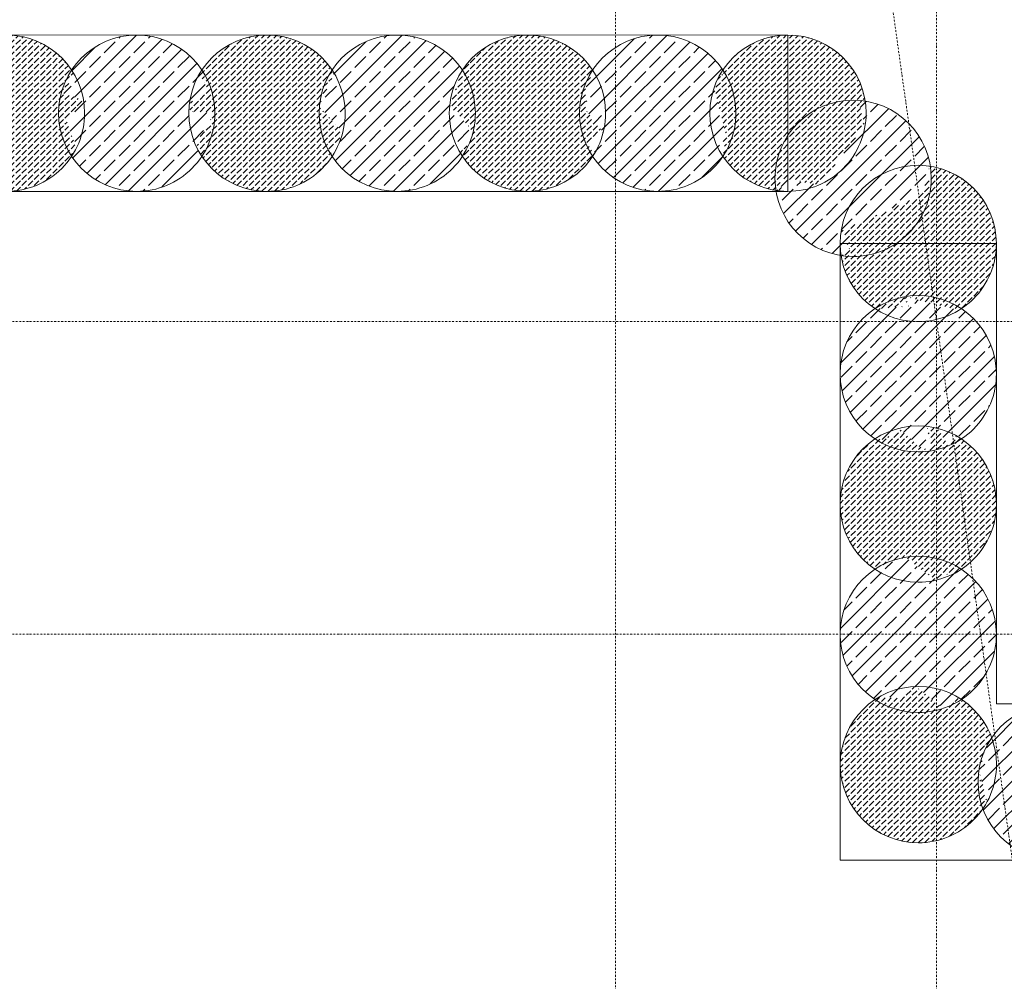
# Model space of a CAD drawing. Header units: millimetres. Extents: x 1523 to 73943, y -91729 to 10268.
# Tile 9 of 39: x 44782 to 50451, y -73524 to -67988. Entities that reach past the tile are written whole.
import ezdxf

# ---------------------------------------------------------------- set-up
doc = ezdxf.new("R2010")
doc.units = ezdxf.units.MM
doc.linetypes.add('IMPORT-STRICHPUNKT _7_', pattern=[20, 10, -5, 0, -5])
for name, color, linetype, lineweight, true_color in [('10 A--Wand außen _ Verbau _Bohrpfahlwand_ _Aktuell_', 7, 'Continuous', 13, 0x656565), ('10 A--Wand außen _ Verbau _modelliert_ _aktuell_', 7, 'Continuous', 13, 0x656565), ('90 A--Achsraster _1_50_', 7, 'IMPORT-STRICHPUNKT _7_', 13, 0x656565), ('Xref_706_5_--_ÜP_-1_000_16_Übersichtsplan UG_IFC 2025_01_13_dwg', 7, 'Continuous', 13, 0x767676)]:
    doc.layers.add(name, color=color, linetype=linetype, lineweight=lineweight, true_color=true_color)
pattern_1 = [(131.336, (0, 0), (37.542465, 33.02368), [37.5, -12.5]), (131.336, (-35.283, 2.26), (37.542465, 33.02368), [37.5, -12.5])]
pattern_2 = [(131.336, (0, 0), (90.10192, 79.25683), []), (131.336, (-45.05, -39.63), (90.10192, 79.25683), [90, -30])]

# ---------------------------------------------------------------- blocks, each defined once
blk = doc.blocks.new('Xref_706_5_--_ÜP_-1_000_11_Übersichtsplan UG_IFC 2024_09_30_dwg_Standard-Rastermarker_3-41960556-SuD_-1UG gesamt Plot  - Blatt 9')
at = {"layer": '90 A--Achsraster _1_50_', "color": 9, "true_color": 0xcbcbcb}
blk.add_line((0, 0), (23500, 0), dxfattribs=at)
blk = doc.blocks.new('Xref_706_5_--_ÜP_-1_000_11_Übersichtsplan UG_IFC 2024_09_30_dwg_Standard-Rastermarker_17-41960570-SuD_-1UG gesamt Plot  - Blatt 9')
at = {"layer": '90 A--Achsraster _1_50_', "color": 9, "true_color": 0xcbcbcb}
blk.add_line((0, 0), (54018.1, 0), dxfattribs=at)
blk = doc.blocks.new('Xref_706_5_--_ÜP_-1_000_11_Übersichtsplan UG_IFC 2024_09_30_dwg_Standard-Rastermarker_3-41960572-SuD_-1UG gesamt Plot  - Blatt 9')
at = {"layer": '90 A--Achsraster _1_50_', "color": 9, "true_color": 0xcbcbcb}
blk.add_line((0, 0), (23500, 0), dxfattribs=at)
blk = doc.blocks.new('Xref_706_5_--_ÜP_-1_000_11_Übersichtsplan UG_IFC 2024_09_30_dwg_Standard-Rastermarker_20-41960574-SuD_-1UG gesamt Plot  - Blatt 9')
at = {"layer": '90 A--Achsraster _1_50_', "color": 9, "true_color": 0xcbcbcb}
blk.add_line((0, 0), (40514.6, 0), dxfattribs=at)
blk = doc.blocks.new('Xref_706_5_--_ÜP_-1_000_16_Übersichtsplan UG_IFC 2025_01_13_dwg-35469238-SuD_-1UG gesamt Plot  - Blatt 9')
at = {"layer": '10 A--Wand außen _ Verbau _modelliert_ _aktuell_', "true_color": 0xcbcbcb}
h = blk.add_hatch(dxfattribs=at)
h.set_pattern_fill('FP_9', color=9, style=0, pattern_type=2)
h.set_pattern_definition(pattern_2)
h.paths.add_polyline_path([(72684.4, -4539.5), (72683, -4465.2), (72669.4, -4392.2), (72643.9, -4322.3), (72607.3, -4257.6), (72560.6, -4199.9), (72505, -4150.6), (72476.2, -4132.5), (72437.3, -4184.5), (72145.1, -4190), (72012.5, -4120.8), (72011.8, -4120.4), (71952.3, -4160.9), (71898.6, -4212.3), (71854, -4271.7), (71819.9, -4337.8), (71797.1, -4408.5), (71786.2, -4482), (71787.6, -4556.3), (71801.2, -4629.4), (71826.6, -4699.2), (71863.2, -4763.9), (71910, -4821.7), (71959, -4865.2), (71965.1, -4862.9), (72028.6, -4910.5), (72146, -4948.4), (72307, -4918.4), (72322.2, -4914.2), (72324.4, -4915.1), (72352.8, -4940.4), (72356.3, -4939.1), (72359.8, -4941.7), (72389.3, -4933.6), (72456.8, -4902.5), (72520.2, -4858.8), (72572, -4809.3), (72616.5, -4749.8), (72650.7, -4683.8), (72673.5, -4613.1)])
h = blk.add_hatch(dxfattribs=at)
h.set_pattern_fill('FP_3', color=9, style=0, pattern_type=2)
h.set_pattern_definition(pattern_1)
h.paths.add_polyline_path([(69392.2, -5198.8), (69448.3, -5193.1), (69448.1, -5183.5), (69410.8, -5193.7)])
h.paths.add_polyline_path([(69483.9, -4914.6), (69476.2, -4897.8), (69483.9, -4885.4), (69482.3, -4882.6), (69441.3, -4822.3), (69390, -4768.6), (69330.5, -4724), (69264.5, -4689.9), (69193.7, -4667.1), (69120.2, -4656.2), (69045.9, -4657.6), (68972.8, -4671.2), (68903, -4696.6), (68838.3, -4733.2), (68780.5, -4780), (68731.2, -4835.6), (68691.7, -4898.6), (68663.2, -4967.2), (68653.7, -5007.8), (68657.2, -5007.7), (68655.5, -5018.9), (68673.2, -5015.6), (68671.7, -5020.2), (68722, -5006.5), (68837.5, -5127.4), (68989.2, -5543.5), (69136.9, -5489.7), (69127.6, -5552.4), (69137, -5553), (69210.1, -5539.4), (69279.9, -5513.9), (69344.6, -5477.3), (69402.4, -5430.6), (69451.7, -5375), (69454.7, -5370.2), (69451.4, -5361.2), (69448.8, -5222.3), (69392.2, -5198.8), (69483.5, -4915.8)])
h = blk.add_hatch(dxfattribs=at)
h.set_pattern_fill('FP_9', color=9, style=0, pattern_type=2)
h.set_pattern_definition(pattern_2)
h.paths.add_polyline_path([(70287.6, -5107.7), (70156.4, -5121), (70160.1, -5063), (70260, -5006.5), (70248.6, -4964.8), (70213.6, -4959.6), (70228.9, -4930), (70212, -4900.1), (70165.2, -4842.3), (70109.6, -4793), (70046.6, -4753.5), (69978, -4724.9), (69905.7, -4708), (69831.5, -4703.3), (69757.5, -4710.8), (69685.9, -4730.4), (69618.4, -4761.5), (69556.9, -4803.3), (69503.2, -4854.7), (69482.3, -4882.6), (69483.9, -4885.4), (69476.2, -4897.8), (69483.9, -4914.6), (69392.2, -5198.8), (69448.8, -5222.3), (69451.4, -5361.2), (69454.7, -5370.2), (69450.7, -5376.1), (69467.9, -5406.4), (69514.6, -5464.1), (69570.2, -5513.4), (69633.2, -5552.9), (69701.8, -5581.5), (69774.2, -5598.4), (69848.3, -5603.1), (69922.3, -5595.6), (69994, -5576), (70061.5, -5544.9), (70122.9, -5503.1), (70176.6, -5451.7), (70197.5, -5423.9), (70196, -5420.8), (70192.3, -5410.5), (70206.8, -5391), (70185.4, -5353.1), (70195.9, -5327.8), (70146, -5283.5), (70259.6, -5174.9), (70273.5, -5141.5)])
h.paths.add_polyline_path([(69448.3, -5193.1), (69392.2, -5198.8), (69448.1, -5183.5)])
h = blk.add_hatch(dxfattribs=at)
h.set_pattern_fill('FP_3', color=9, style=0, pattern_type=2)
h.set_pattern_definition(pattern_1)
h.paths.add_polyline_path([(71030.8, -5118.8), (70975.3, -4998.5), (70979.3, -4990.8), (70975.3, -4983.7), (70979.3, -4978.4), (70938.3, -4918.1), (70886.9, -4864.4), (70827.4, -4819.9), (70761.4, -4785.7), (70690.7, -4762.9), (70617.1, -4752.1), (70542.8, -4753.5), (70469.8, -4767.1), (70399.9, -4792.5), (70335.2, -4829.1), (70277.5, -4875.8), (70227.2, -4933.3), (70213.6, -4959.6), (70248.6, -4964.8), (70260, -5006.5), (70160.1, -5063), (70156.4, -5121), (70287.6, -5107.7), (70259.6, -5174.9), (70146, -5283.5), (70195.9, -5327.8), (70185.4, -5353.1), (70206.8, -5391), (70192.3, -5410.5), (70197.5, -5423.9), (70238.5, -5484.1), (70289.9, -5537.9), (70349.4, -5582.4), (70415.4, -5616.6), (70486.1, -5639.4), (70559.6, -5650.2), (70633.9, -5648.8), (70707, -5635.2), (70776.8, -5609.8), (70841.5, -5573.2), (70899.3, -5526.4), (70947.7, -5471.9), (70941.3, -5460.6), (70944.2, -5457.3), (70928.2, -5437.5), (70889.2, -5294.6), (70996.3, -5173.8), (71008.8, -5153.8)])
h = blk.add_hatch(dxfattribs=at)
h.set_pattern_fill('FP_9', color=9, style=0, pattern_type=2)
h.set_pattern_definition(pattern_2)
h.paths.add_polyline_path([(71770.9, -5130.4), (71711.7, -5068.4), (71725.2, -5024.8), (71708.9, -4995.9), (71662.2, -4938.1), (71606.5, -4888.8), (71543.6, -4849.4), (71475, -4820.8), (71402.6, -4803.9), (71328.4, -4799.1), (71254.5, -4806.7), (71182.8, -4826.3), (71115.3, -4857.4), (71053.9, -4899.2), (71000.1, -4950.5), (70975.3, -4983.7), (70979.3, -4990.8), (70975.3, -4998.5), (71030.8, -5118.8), (70996.3, -5173.8), (70889.2, -5294.6), (70928.2, -5437.5), (70944.2, -5457.3), (70941.3, -5460.6), (70964.8, -5502.2), (71011.5, -5560), (71067.2, -5609.3), (71130.1, -5648.8), (71198.7, -5677.3), (71271.1, -5694.2), (71345.3, -5699), (71419.2, -5691.5), (71490.9, -5671.9), (71558.4, -5640.7), (71619.8, -5598.9), (71673.6, -5547.6), (71694.7, -5519.4), (71693.1, -5516.3), (71680.5, -5481.7), (71694.5, -5454.6), (71684.4, -5439.7), (71698.8, -5416.8), (71691.5, -5404), (71697.5, -5396), (71635.4, -5304.8), (71646.4, -5271), (71741.5, -5163.7)])
h = blk.add_hatch(dxfattribs=at)
h.set_pattern_fill('FP_3', color=9, style=0, pattern_type=2)
h.set_pattern_definition(pattern_1)
h.paths.add_polyline_path([(72535.3, -5288), (72527.8, -5214), (72508.2, -5142.4), (72477, -5074.9), (72435.2, -5013.4), (72383.9, -4959.7), (72356.3, -4939.1), (72352.8, -4940.4), (72324.4, -4915.1), (72322.2, -4914.2), (72307, -4918.4), (72146, -4948.4), (72028.6, -4910.5), (71965.1, -4862.9), (71896.9, -4887.8), (71832.2, -4924.4), (71774.4, -4971.1), (71724.1, -5028.8), (71724.3, -5029.3), (71711.7, -5068.4), (71770.9, -5130.4), (71646.4, -5271), (71635.4, -5304.8), (71697.5, -5396), (71691.5, -5404), (71698.8, -5416.8), (71684.4, -5439.7), (71694.5, -5454.6), (71680.5, -5481.7), (71694.7, -5519.4), (71735.5, -5579.4), (71786.8, -5633.1), (71846.3, -5677.7), (71912.3, -5711.8), (71983.1, -5734.6), (72056.6, -5745.5), (72130.9, -5744.1), (72204, -5730.5), (72273.8, -5705.1), (72338.5, -5668.5), (72396.3, -5621.7), (72445.6, -5566.1), (72485.1, -5503.1), (72513.6, -5434.5), (72530.5, -5362.2)])
h = blk.add_hatch(dxfattribs=at)
h.set_pattern_fill('FP_9', color=9, style=0, pattern_type=2)
h.set_pattern_definition(pattern_2)
h.paths.add_polyline_path([(69136.9, -5489.7), (68989.2, -5543.5), (68837.5, -5127.4), (68722, -5006.5), (68671.7, -5020.2), (68673.2, -5015.6), (68655.5, -5018.9), (68657.2, -5007.7), (68647.7, -5007.9), (68574.6, -5021.5), (68504.8, -5046.9), (68440.1, -5083.5), (68382.3, -5130.3), (68333, -5185.9), (68293.5, -5248.8), (68265, -5317.4), (68255.4, -5358.5), (68262.3, -5359), (68260.1, -5393.2), (68397.3, -5367.6), (68717.9, -5651.8), (68664.6, -5880.1), (68734.7, -5867), (68729.9, -5902.7), (68738.8, -5903.2), (68811.9, -5889.6), (68881.7, -5864.2), (68946.4, -5827.6), (69004.2, -5780.9), (69054.7, -5723.3), (69093, -5662.3), (69121.5, -5593.7), (69131.1, -5552.6), (69127.6, -5552.4), (69136.1, -5495.3)])
h = blk.add_hatch(dxfattribs=at)
h.set_pattern_fill('FP_3', color=9, style=0, pattern_type=2)
h.set_pattern_definition(pattern_1)
h.paths.add_polyline_path([(68732.9, -5902.9), (68729.4, -5902.6), (68734.7, -5867), (68664.6, -5880.1), (68717.9, -5651.8), (68397.3, -5367.6), (68260.1, -5393.2), (68262.3, -5359), (68249.5, -5358.1), (68176.4, -5371.7), (68106.6, -5397.2), (68041.9, -5433.8), (67984.1, -5480.5), (67934.8, -5536.1), (67895.3, -5599.1), (67866.8, -5667.7), (67849.9, -5740.1), (67845.1, -5814.3), (67852.6, -5888.2), (67872.2, -5959.9), (67903.4, -6027.4), (67945.2, -6088.8), (67996.5, -6142.6), (68024.5, -6163.5), (68025.6, -6162.6), (68070.9, -6158), (68086, -6176.7), (68042, -6166.4), (68056, -6187.1), (68122, -6221.2), (68434.7, -6163), (68484.1, -6200.1), (68505.3, -6188.1), (68518.1, -6194.9), (68548.2, -6177.9), (68606, -6131.1), (68655.3, -6075.5), (68694.7, -6012.6), (68723.3, -5943.9), (68732.8, -5903.4)])
h = blk.add_hatch(dxfattribs=at)
h.set_pattern_fill('FP_9', color=9, style=0, pattern_type=2)
h.set_pattern_definition(pattern_2)
h.paths.add_polyline_path([(68696.2, -6583.1), (68694.8, -6508.7), (68681.2, -6435.7), (68655.7, -6365.8), (68619.2, -6301.2), (68572.4, -6243.4), (68515, -6193.2), (68505.3, -6188.1), (68484.1, -6200.1), (68434.7, -6163), (68122, -6221.2), (68056, -6187.1), (68042, -6166.4), (68086, -6176.7), (68070.9, -6158), (68025.6, -6162.6), (68024.4, -6163.4), (67964.1, -6204.4), (67910.4, -6255.8), (67865.8, -6315.3), (67831.7, -6381.3), (67808.9, -6452), (67798, -6525.5), (67799.4, -6599.9), (67813, -6672.9), (67838.5, -6742.7), (67875.1, -6807.4), (67921.8, -6865.2), (67975.3, -6912.7), (67977.6, -6911.1), (67981.3, -6909.7), (68011.2, -6932.2), (68018.7, -6927.1), (68040.4, -6954), (68204.9, -6964.5), (68337.3, -6874.5), (68410.4, -6964.8), (68438.7, -6926.9), (68468.9, -6942.5), (68471.4, -6944.1), (68530.1, -6904.2), (68583.8, -6852.8), (68628.4, -6793.3), (68662.5, -6727.3), (68685.3, -6656.6)])
h = blk.add_hatch(dxfattribs=at)
h.set_pattern_fill('FP_3', color=9, style=0, pattern_type=2)
h.set_pattern_definition(pattern_1)
h.paths.add_polyline_path([(68648.3, -7331.5), (68646.9, -7257.2), (68633.3, -7184.1), (68607.8, -7114.3), (68571.2, -7049.6), (68524.5, -6991.8), (68468.9, -6942.5), (68438.7, -6926.9), (68410.4, -6964.8), (68337.3, -6874.5), (68204.9, -6964.5), (68040.4, -6954), (68018.7, -6927.1), (68011.2, -6932.2), (67981.3, -6909.7), (67977.6, -6911.1), (67916.2, -6952.9), (67862.4, -7004.2), (67817.9, -7063.7), (67783.8, -7129.8), (67760.9, -7200.5), (67750.1, -7274), (67751.5, -7348.3), (67765.1, -7421.4), (67790.5, -7491.2), (67827.1, -7555.9), (67873.9, -7613.7), (67929.5, -7663), (68133.4, -7747.9), (68204.6, -7680.6), (68289.4, -7623), (68358, -7651.5), (68387.4, -7703.6), (68420.7, -7694.4), (68425.4, -7691.3), (68483.3, -7651.6), (68535.9, -7601.3), (68580.4, -7541.8), (68614.6, -7475.8), (68637.4, -7405)])
h = blk.add_hatch(dxfattribs=at)
h.set_pattern_fill('FP_9', color=9, style=0, pattern_type=2)
h.set_pattern_definition(pattern_2)
h.paths.add_polyline_path([(68600.3, -8080), (68598.9, -8005.7), (68585.3, -7932.6), (68559.9, -7862.8), (68523.3, -7798.1), (68476.5, -7740.3), (68422.7, -7692.8), (68420.7, -7694.4), (68387.4, -7703.6), (68358, -7651.5), (68289.4, -7623), (68202, -7682.4), (68133.4, -7747.9), (67929.5, -7663), (67927.4, -7661.1), (67868.2, -7701.4), (67814.5, -7752.7), (67770, -7812.2), (67735.8, -7878.2), (67713, -7949), (67702.2, -8022.5), (67703.5, -8096.8), (67717.1, -8169.8), (67742.6, -8239.7), (67779.2, -8304.4), (67825.9, -8362.2), (67881.5, -8411.5), (67884.7, -8413.4), (67903.9, -8402.5), (68085.5, -8496.4), (68234.7, -8375.7), (68310, -8400), (68349.6, -8449), (68369.9, -8437.5), (68375.1, -8441.3), (68434.2, -8401.1), (68488, -8349.8), (68532.5, -8290.3), (68566.6, -8224.2), (68589.5, -8153.5)])
h = blk.add_hatch(dxfattribs=at)
h.set_pattern_fill('FP_3', color=9, style=0, pattern_type=2)
h.set_pattern_definition(pattern_1)
h.paths.add_polyline_path([(68552.4, -8828.5), (68551, -8754.1), (68537.4, -8681.1), (68511.9, -8611.2), (68475.3, -8546.6), (68428.6, -8488.8), (68373, -8439.5), (68369.9, -8437.5), (68349.6, -8449), (68310, -8400), (68234.7, -8375.7), (68085.5, -8496.4), (67903.9, -8402.5), (67884.7, -8413.4), (67879.4, -8409.6), (67820.3, -8449.8), (67766.6, -8501.2), (67722, -8560.7), (67687.9, -8626.7), (67665.1, -8697.4), (67654.2, -8770.9), (67655.6, -8845.2), (67669.2, -8918.3), (67694.7, -8988.1), (67731.2, -9052.8), (67778, -9110.6), (67835.3, -9161), (67853.6, -9172.5), (67931.5, -9136.6), (68004.6, -9182.4), (68001.3, -9233.3), (68062.9, -9242.4), (68084.1, -9099.1), (68250.6, -9223.8), (68257.4, -9222.5), (68264.9, -9212.4), (68271, -9216.2), (68326, -9190.6), (68386.3, -9149.6), (68440, -9098.2), (68484.6, -9038.7), (68518.7, -8972.7), (68541.5, -8902), (68546.2, -8870.1)])
h = blk.add_hatch(dxfattribs=at)
h.set_pattern_fill('FP_9', color=9, style=0, pattern_type=2)
h.set_pattern_definition(pattern_2)
h.paths.add_polyline_path([(68500.5, -9613.9), (68505.3, -9539.7), (68497.8, -9465.8), (68478.2, -9394.1), (68447, -9326.6), (68405.2, -9265.2), (68353.9, -9211.4), (68326, -9190.6), (68323, -9192.2), (68271, -9216.2), (68264.9, -9212.4), (68257.4, -9222.5), (68250.6, -9223.8), (68084.1, -9099.1), (68062.9, -9242.4), (68001.3, -9233.3), (68004.6, -9182.4), (67931.5, -9136.6), (67853.6, -9172.5), (67832.3, -9159.1), (67802.2, -9176.1), (67744.4, -9222.9), (67695.1, -9278.5), (67655.7, -9341.4), (67627.1, -9410), (67610.2, -9482.4), (67605.4, -9556.6), (67613, -9630.5), (67632.6, -9702.2), (67663.7, -9769.7), (67706.9, -9832.6), (67756.8, -9884.9), (67785.9, -9906.7), (67797.6, -9900.1), (67800.9, -9902.6), (67809, -9896.1), (67914.7, -9962.3), (67961.9, -9848.9), (67973.4, -9848.7), (67972, -9858), (68078.3, -9952.2), (68231.1, -9910.4), (68246.4, -9915.4), (68260.8, -9933.1), (68264.3, -9931.2), (68271.3, -9937.4), (68274.1, -9936.1), (68276.8, -9938.1), (68309.5, -9919.4), (68366.3, -9873.5), (68415.6, -9817.9), (68455.1, -9754.9), (68483.6, -9686.3)])
h = blk.add_hatch(dxfattribs=at)
h.set_pattern_fill('FP_3', color=9, style=0, pattern_type=2)
h.set_pattern_definition(pattern_1)
h.paths.add_polyline_path([(68457.3, -10288.2), (68449.8, -10214.3), (68430.1, -10142.4), (68399.1, -10075.1), (68355.9, -10012.2), (68305.9, -9959.9), (68274.1, -9936.1), (68271.3, -9937.4), (68264.3, -9931.2), (68260.8, -9933.1), (68246.4, -9915.4), (68231.1, -9910.4), (68078.3, -9952.2), (67972, -9858), (67973.4, -9848.7), (67961.9, -9848.9), (67914.7, -9962.3), (67809, -9896.1), (67800.9, -9902.6), (67797.6, -9900.1), (67754.3, -9924.6), (67696.5, -9971.3), (67647.2, -10026.9), (67607.7, -10089.9), (67579.1, -10158.5), (67562.2, -10230.9), (67557.5, -10305.1), (67565, -10379), (67584.6, -10450.7), (67615.7, -10518.2), (67658.9, -10581.1), (67708.9, -10633.4), (67740.7, -10657.1), (67743.1, -10655.5), (67750.6, -10662.1), (67770.8, -10650.6), (67905.1, -10734.9), (68170.1, -10662.9), (68218.6, -10688), (68226.2, -10684.5), (68228.9, -10686.6), (68260.6, -10668.7), (68318.3, -10621.9), (68368.5, -10565), (68407.1, -10503.4), (68435.7, -10434.7), (68452.6, -10362.4)])
at = {"layer": '10 A--Wand außen _ Verbau _Bohrpfahlwand_ _Aktuell_', "color": 9, "true_color": 0xcbcbcb, "flags": 128}
for points in [[(69120.2, -4656.2), (71764.2, -4825.5), (72144.2, 1108.7), (69430, 1282.4), (69213.5, 1500), (68366.2, 2351.7), (68746.4, 8286.6), (66815, 8133.7), (66745.3, 9031), (66713, 9446.8)], [(73042.3, 1051.1), (72604.9, -5781.2), (71706.7, -5723.7), (69062.7, -5554.4), (69120.2, -4656.2)], [(66941.9, -33976.9), (67606.9, -23592.3), (68744.1, -5834.6), (67846, -5777.1), (66708.7, -23534.8), (66043.7, -33919.4)]]:
    blk.add_lwpolyline(points, dxfattribs=at)
at = {"layer": '10 A--Wand außen _ Verbau _modelliert_ _aktuell_', "color": 9, "true_color": 0xcbcbcb}
for centre, start, end in [((72235.3, -4510.8), 176.3363, 266.3363), ((72235.3, -4510.8), 266.3363, 356.3363), ((69091.4, -5105.3), 86.3363, 176.3363), ((69091.4, -5105.3), 356.3363, 86.3363), ((69839.9, -5153.2), 86.3363, 176.3363), ((69839.9, -5153.2), 356.3363, 86.3363), ((70588.4, -5201.1), 86.3363, 176.3363), ((70588.4, -5201.1), 356.3363, 86.3363), ((71336.9, -5249.1), 86.3363, 176.3363), ((71336.9, -5249.1), 356.3363, 86.3363), ((72085.4, -5296.4), 86.3363, 176.3363), ((72085.4, -5296.4), 356.3363, 86.3363), ((68693.2, -5455.6), 86.3363, 176.3363), ((68693.2, -5455.6), 356.3363, 86.3363), ((69091.4, -5105.3), 176.3363, 266.3363), ((69091.4, -5105.3), 266.3363, 356.3363), ((69839.9, -5153.2), 176.3363, 266.3363), ((69839.9, -5153.2), 266.3363, 356.3363), ((70588.4, -5201.1), 176.3363, 266.3363), ((70588.4, -5201.1), 266.3363, 356.3363), ((71336.9, -5249.1), 176.3363, 266.3363), ((72085.4, -5296.4), 176.3363, 266.3363), ((71336.9, -5249.1), 266.3363, 356.3363), ((72085.4, -5296.4), 266.3363, 356.3363), ((68295, -5805.8), 86.3363, 176.3363), ((68295, -5805.8), 356.3363, 86.3363), ((68693.2, -5455.6), 176.3363, 266.3363), ((68693.2, -5455.6), 266.3363, 356.3363), ((68295, -5805.8), 176.3363, 266.3363), ((68295, -5805.8), 266.3363, 356.3363), ((68247.1, -6554.3), 86.3363, 176.3363), ((68247.1, -6554.3), 356.3363, 86.3363), ((68247.1, -6554.3), 176.3363, 266.3363), ((68247.1, -6554.3), 266.3363, 356.3363), ((68199.2, -7302.8), 86.3363, 176.3363), ((68199.2, -7302.8), 356.3363, 86.3363), ((68199.2, -7302.8), 176.3363, 266.3363), ((68199.2, -7302.8), 266.3363, 356.3363), ((68151.2, -8051.2), 86.3363, 176.3363), ((68151.2, -8051.2), 356.3363, 86.3363), ((68151.2, -8051.2), 176.3363, 266.3363), ((68151.2, -8051.2), 266.3363, 356.3363), ((68103.3, -8799.7), 86.3363, 176.3363), ((68103.3, -8799.7), 356.3363, 86.3363), ((68103.3, -8799.7), 176.3363, 266.3363), ((68103.3, -8799.7), 266.3363, 356.3363), ((68055.4, -9548.2), 86.3363, 176.3363), ((68055.4, -9548.2), 356.3363, 86.3363), ((68055.4, -9548.2), 176.3363, 266.3363), ((68055.4, -9548.2), 266.3363, 356.3363), ((68007.4, -10296.6), 86.3363, 176.3363), ((68007.4, -10296.6), 356.3363, 86.3363)]:
    blk.add_arc(centre, 450, start, end, dxfattribs=at)
at = {"extrusion": (0, 0, -1)}
for name, p, zscale, rotation in [('Xref_706_5_--_ÜP_-1_000_11_Übersichtsplan UG_IFC 2024_09_30_dwg_Standard-Rastermarker_17-41960570-SuD_-1UG gesamt Plot  - Blatt 9', (-70954.4, 16950.9), -1, 273.6637164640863), ('Xref_706_5_--_ÜP_-1_000_11_Übersichtsplan UG_IFC 2024_09_30_dwg_Standard-Rastermarker_17-41960570-SuD_-1UG gesamt Plot  - Blatt 9', (-72750.7, 16835.9), -1, 273.6637164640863), ('Xref_706_5_--_ÜP_-1_000_11_Übersichtsplan UG_IFC 2024_09_30_dwg_Standard-Rastermarker_3-41960572-SuD_-1UG gesamt Plot  - Blatt 9', (-87131.1, -6154.2), -0.9999999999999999, 3.663716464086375)]:
    blk.add_blockref(name, p, dxfattribs=dict(at, zscale=zscale, rotation=rotation))
for name, p, rotation in [('Xref_706_5_--_ÜP_-1_000_11_Übersichtsplan UG_IFC 2024_09_30_dwg_Standard-Rastermarker_20-41960574-SuD_-1UG gesamt Plot  - Blatt 9', (87289.3, -3682.9), 184.3362835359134), ('Xref_706_5_--_ÜP_-1_000_11_Übersichtsplan UG_IFC 2024_09_30_dwg_Standard-Rastermarker_3-41960556-SuD_-1UG gesamt Plot  - Blatt 9', (87012.9, -8000.5), 176.3362835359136)]:
    blk.add_blockref(name, p, dxfattribs=dict(rotation=rotation))

msp = doc.modelspace()

# ---------------------------------------------------------------- block references
at = {"layer": 'Xref_706_5_--_ÜP_-1_000_16_Übersichtsplan UG_IFC 2025_01_13_dwg', "color": 9, "true_color": 0xcbcbcb, "rotation": 273.6637164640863}
msp.add_blockref('Xref_706_5_--_ÜP_-1_000_16_Übersichtsplan UG_IFC 2025_01_13_dwg-35469238-SuD_-1UG gesamt Plot  - Blatt 9', (50635.521, 0), dxfattribs=at)

doc.saveas('drawing.dxf')
